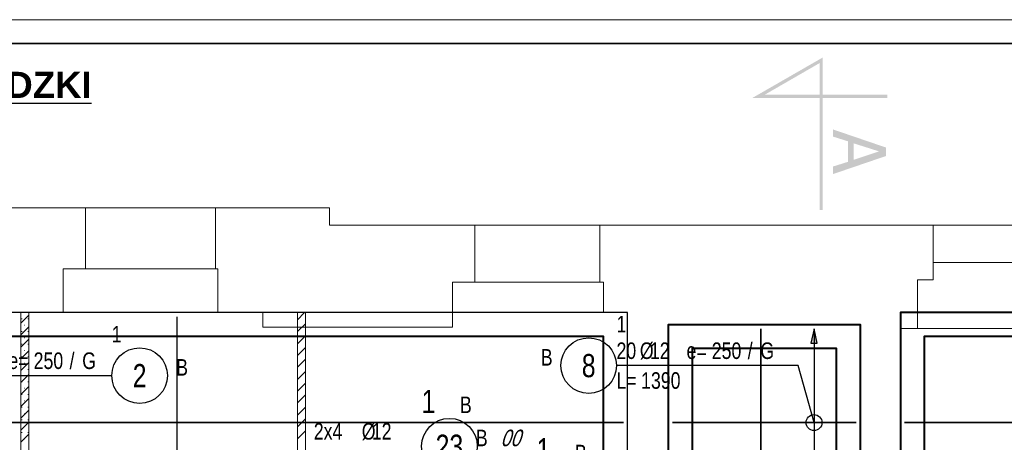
# Model space of a CAD drawing. Header units: millimetres. Extents: x -35363 to 17197, y 5744 to 29461.
# Tile 18 of 29: x -6138 to 1294, y 20374 to 23564. Entities that reach past the tile are written whole.
import ezdxf
from ezdxf.enums import TextEntityAlignment as Align

# ---------------------------------------------------------------- set-up
doc = ezdxf.new("R2010")
doc.units = ezdxf.units.MM
doc.layers.add('BZ_obpp', color=6, linetype='Continuous', plot=False)
doc.layers.add('BZ_pom', color=6, linetype='Continuous', plot=False)
for name, color, linetype in [('BZ_odn', 1, 'Continuous'), ('BZ_opi1', 7, 'Continuous'), ('BZ_opi2', 4, 'Continuous'), ('BZ_P_pow', 101, 'Continuous'), ('BZ_wym', 1, 'Continuous')]:
    doc.layers.add(name, color=color, linetype=linetype)
for name, color, linetype, lineweight in [('Tabele', 7, 'Continuous', 13), ('WB-RAMKA_TABELKA', 33, 'Continuous', 35), ('WB_ŻELBET', 4, 'Continuous', 40)]:
    doc.layers.add(name, color=color, linetype=linetype, lineweight=lineweight)
doc.layers.add('WB-KARTKA', color=251, linetype='Continuous', lineweight=13, plot=False)
doc.styles.add('Arial_01', font='txt')
doc.styles.add('BIKTBG', font='txt', dxfattribs={"width": 0.85})
doc.styles.add('BIKTS', font='bikromsw.shx', dxfattribs={"width": 0.85})
doc.styles.add('BIKWYM', font='bikromsw.shx', dxfattribs={"width": 0.8})
doc.dimstyles.new('BZ_ST_50_mm', dxfattribs={"dimscale": 5, "dimtxt": 25, "dimasz": 1.666667, "dimexe": 24, "dimexo": 0, "dimgap": 0, "dimtad": 0, "dimdec": 1, "dimrnd": 0.5, "dimdsep": 46, "dimtxsty": 'BIKWYM', "dimblk": 'WYM-ST', "dimcen": 0, "dimdle": 20, "dimclrd": 256, "dimclre": 256, "dimclrt": 7, "dimadec": 0, "dimazin": 0, "dimtfac": 0.033333, "dimtdec": 1, "dimtix": 1, "dimtmove": 2, "dimatfit": 3, "dimldrblk": 'WYM-ST', "dimfxl": 0, "dimtvp": 0.8, "dimtolj": 1, "dimtzin": 0, "dimarcsym": 0})

# ---------------------------------------------------------------- blocks, each defined once
blk = doc.blocks.new('Format A1 - wpiecie poziome')
at = {"layer": 'WB-KARTKA', "linetype": 'Continuous'}
blk.add_lwpolyline([(-841, 0), (-841, 594), (0, 594), (0, 0)], close=True, dxfattribs=at)
at = {"layer": 'WB-RAMKA_TABELKA', "linetype": 'Continuous'}
blk.add_lwpolyline([(-816, 6), (-816, 297), (-835, 297), (-835, 588), (-6, 588), (-6, 6), (-816, 6)], dxfattribs=at)
blk = doc.blocks.new('WYM-ST')
blk.add_hatch(color=256).paths.add_polyline_path([(0, 0), (-13, 2.88), (-13, -2.88)])
blk.add_lwpolyline([(0, 0), (-13, 2.88), (-13, -2.88), (0, 0)])
blk = doc.blocks.new('bik_BlkOpPretPow', base_point=(-23.7, 3382.3))
at = {"layer": 'BZ_opi1', "style": 'BIKTS', "width": 0.8}
for tag, p in [('SZTUK', (425.3, 3432.3)), ('PRZEDR_FI', (1030, 3432.3)), ('PRZEKROJ', (1106.2, 3432.3)), ('PRZEDR_E', (1382.4, 3432.3)), ('ROZSTAW', (1572.9, 3432.3)), ('PRZEDR_U', (1844.3, 3432.3)), ('SYMBOL', (1939.6, 3432.3)), ('PRZEDR_L', (38.8, 3207.3)), ('DLUGOSC', (224.5, 3207.3)), ('DLUGOSC_SRD', (586.4, 3207.3)), ('UWAGA', (38.8, 3019.8))]:
    blk.add_attdef(tag, p, '', height=125, dxfattribs=at)
at = {"layer": 'BZ_opi1', "style": 'BIKTS', "width": 0.8, "flags": 3}
for tag in ['GATUNEK', 'PRZEDR_SZT']:
    blk.add_attdef(tag, (2162.8, 2119.8), '', height=125, dxfattribs=at)
at = {"layer": 'BZ_opi2', "style": 'BIKTBG', "width": 0.8}
for tag, p in [('PRZEDR_NR', (38.8, 3432.3)), ('NUMER', (235.8, 3432.3))]:
    blk.add_attdef(tag, p, '', height=175, dxfattribs=at)
at = {"layer": 'BZ_pom', "width": 0.8}
for tag, p, height, style in [('POZYCJA', (2162.8, 3432.3), 175, 'BIKTBG'), ('METODA_L', (2162.8, 3207.3), 125, 'BIKTS')]:
    blk.add_attdef(tag, p, '', height=height, dxfattribs=dict(at, style=style))
at = {"layer": 'BZ_wym', "style": 'BIKTS', "width": 0.8, "flags": 3}
for tag, p in [('TYP_PRETA', (2162.8, 3244.8)), ('ID', (2162.8, 3057.3)), ('ID_C', (2162.8, 2869.8)), ('EURO_KOD', (2162.8, 2682.3)), ('HAK_1', (2162.8, 2494.8)), ('HAK_2', (2162.8, 2307.3)), ('b_atr_0', (2162.8, 2119.8))]:
    blk.add_attdef(tag, p, '', height=125, dxfattribs=at)
blk = doc.blocks.new('*D72')
at = {"layer": 'BZ_odn', "lineweight": -2}
blk.add_line((-142.6, 21222.9), (-142.6, 16351.8), dxfattribs=at)
at = {"layer": 'Defpoints', "color": 0}
for p in [(-142.6, 21231.2), (-142.6, 16343.5), (-142.6, 16343.5)]:
    blk.add_point(p, dxfattribs=at)
at = {"layer": 'BZ_odn', "linetype": 'ByBlock', "lineweight": -2, "xscale": 8.333333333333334, "yscale": 8.333333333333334, "zscale": 8.333333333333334}
for p, rotation in [((-142.6, 21231.2), 90), ((-142.6, 16343.5), 270)]:
    blk.add_blockref('WYM-ST', p, dxfattribs=dict(at, rotation=rotation))
blk = doc.blocks.new('bik_BlkOpPret', base_point=(-3980.7, 20344.6))
at = {"layer": 'BZ_opi1', "style": 'BIKTS', "width": 0.8}
for tag, p in [('SZTUK', (-3918.2, 20394.6)), ('PRZEDR_FI', (-3556.3, 20394.6)), ('PRZEKROJ', (-3480.1, 20394.6)), ('PRZEDR_L', (-3918.2, 20169.6)), ('DLUGOSC', (-3608.7, 20169.6)), ('UWAGA', (-3918.2, 19994.6))]:
    blk.add_attdef(tag, p, '', height=125, dxfattribs=at)
at = {"layer": 'BZ_opi2', "style": 'BIKTBG', "width": 0.8}
blk.add_attdef('NUMER', text='', height=175, dxfattribs=at).set_placement((-2894.5, 20344.6), align=Align.MIDDLE_CENTER)
at = {"layer": 'BZ_pom', "width": 0.8}
for tag, p, height, style in [('POZYCJA', (-3104.5, 20594.6), 175, 'BIKTBG'), ('GATUNEK', (-2815, 20594.6), 125, 'BIKTS'), ('METODA_L', (-2695, 20344.6), 125, 'BIKTS'), ('EURO_KOD', (-2509.2, 20344.6), 125, 'BIKTS')]:
    blk.add_attdef(tag, p, '', height=height, dxfattribs=dict(at, style=style))
at = {"layer": 'BZ_wym', "width": 0.8}
for tag, p, height, style, flags in [('PRZEDR_NR', (-3918.2, 19807.1), 175, 'BIKTBG', 1), ('PRZEDR_SZT', (-3918.2, 19619.6), 125, 'BIKTS', 1), ('TYP_PRETA', (-3918.2, 19432.1), 125, 'BIKTS', 3), ('EURO_KOD_SEGMENTY', (-3618.2, 19244.6), 125, 'BIKTS', 3), ('HAK_1', (-3918.2, 19057.1), 125, 'BIKTS', 3), ('HAK_2', (-3918.2, 18869.6), 125, 'BIKTS', 3), ('ID', (-3918.2, 18682.1), 125, 'BIKTS', 3), ('ID_C', (-3918.2, 18494.6), 125, 'BIKTS', 3), ('b_atr_0', (-3918.2, 18307.1), 125, 'BIKTS', 3)]:
    blk.add_attdef(tag, p, '', height=height, dxfattribs=dict(at, style=style, flags=flags))

msp = doc.modelspace()

# ---------------------------------------------------------------- hatches: boundary and pattern name
for points in [[(-607.84, 22973.01), (-512.63, 22998.4), (-77.84, 23277.69)], [(-512.63, 22998.4), (-77.84, 23277.69), (-100.06, 23236.43)], [(-77.84, 23277.69), (-100.06, 23236.43), (-77.84, 22127.95)], [(-100.06, 23236.43), (-77.84, 22127.66), (-100.06, 22127.66)], [(410.9, 22973.01), (410.9, 22998.4), (-607.84, 22973.01)], [(410.9, 22998.4), (-607.84, 22973.01), (-512.63, 22998.4)], [(401.38, 22535.05), (401.38, 22598.52), (1.5, 22734.99), (1.5, 22681.04), (112.58, 22646.13), (112.58, 22490.62), (157.01, 22630.26), (347.43, 22569.96)], [(401.38, 22535.05), (347.43, 22569.96), (157.01, 22506.49), (157.01, 22630.26), (112.58, 22490.62), (1.5, 22455.71), (1.5, 22398.58)]]:
    msp.add_hatch(color=7).paths.add_polyline_path(points)

# ---------------------------------------------------------------- linework, layer by layer
at = {"color": 7, "linetype": 'Continuous', "lineweight": 9}
for p, q in [((-5641.26, 22143.52), (-6720.3, 22143.52)), ((-4660.6, 22143.52), (-5641.26, 22143.52)), ((-5641.26, 22143.52), (-5641.26, 21683.34)), ((-3800.54, 22143.52), (-4660.6, 22143.52)), ((-4660.6, 22143.52), (-4660.6, 21683.34)), ((-1759.88, 22013.4), (-2702.45, 22013.4)), ((-2702.45, 22013.4), (-2702.45, 21581.79)), ((756.83, 22013.4), (-1759.88, 22013.4)), ((-1759.88, 22013.4), (-1759.88, 21581.79)), ((1727.97, 22013.4), (756.83, 22013.4)), ((756.83, 22013.4), (756.83, 21753.16)), ((756.83, 21730.95), (756.83, 21753.16)), ((756.83, 21730.95), (1727.97, 21730.95)), ((-5619.04, 21683.34), (-5809.46, 21683.34)), ((-5641.26, 21683.34), (-4660.6, 21683.34)), ((-4660.6, 21683.34), (-4641.56, 21683.34)), ((-4641.56, 21353.27), (-4641.56, 21683.34)), ((-2702.45, 21581.79), (-1759.88, 21581.79)), ((-1731.32, 21581.79), (-1759.88, 21581.79)), ((-6161.73, 21353.27), (-6069.7, 21353.27)), ((-6130, 21353.27), (-6130, 17433.81)), ((-6069.7, 21334.23), (-6130, 21273.93)), ((-6069.7, 21353.27), (-6069.7, 17652.79)), ((-5809.46, 21353.27), (-4641.56, 21353.27)), ((-4641.56, 21353.27), (-2870.66, 21353.27)), ((-3987.78, 21353.27), (-4041.73, 21299.32)), ((-4041.73, 21353.27), (-4041.73, 19582.37)), ((-3981.44, 21353.27), (-3981.44, 19582.37)), ((-1550.42, 21353.27), (-1550.42, 16243.69)), ((-6123.65, 21305.67), (-6120.48, 21305.67)), ((-6101.44, 21258.06), (-6098.26, 21258.06)), ((-6076.05, 21305.67), (-6072.87, 21305.67)), ((-3981.44, 21267.58), (-4041.73, 21210.46)), ((-1242.57, 21261.23), (-1242.57, 16313.51)), ((-1242.57, 21261.23), (207.79, 21261.23)), ((207.79, 21261.23), (207.79, 16294.47)), ((207.79, 21261.23), (207.79, 16294.47)), ((-6069.7, 21245.37), (-6130, 21185.07)), ((-6123.65, 21210.46), (-6120.48, 21210.46)), ((-6076.05, 21210.46), (-6072.87, 21210.46)), ((509.28, 21232.67), (509.28, 16272.25)), ((1797.79, 21232.67), (639.4, 21232.67)), ((-6069.7, 21153.33), (-6130, 21093.03)), ((-6123.65, 21115.25), (-6120.48, 21115.25)), ((-6101.44, 21162.85), (-6098.26, 21162.85)), ((-6076.05, 21115.25), (-6072.87, 21115.25)), ((-3981.44, 21178.72), (-4041.73, 21118.42)), ((-6130, 21016.86), (-6130, 21067.64)), ((-6130, 20966.08), (-6130, 21067.64)), ((-6069.7, 21064.47), (-6130, 21004.17)), ((-6101.44, 21067.64), (-6098.26, 21067.64)), ((-6069.7, 21016.86), (-6069.7, 21067.64)), ((-6069.7, 20966.08), (-6069.7, 21067.64)), ((-3981.44, 21089.86), (-4041.73, 21029.56)), ((-4041.73, 21016.86), (-4041.73, 21067.64)), ((-4041.73, 20966.08), (-4041.73, 21067.64)), ((-3981.44, 20966.08), (-3981.44, 21067.64)), ((-3981.44, 21016.86), (-3981.44, 21067.64)), ((-6069.7, 20975.61), (-6130, 20915.31)), ((-6123.65, 21020.04), (-6120.48, 21020.04)), ((-6101.44, 20972.43), (-6098.26, 20972.43)), ((-6076.05, 21020.04), (-6072.87, 21020.04)), ((-3981.44, 21001), (-4041.73, 20940.7)), ((-6069.7, 20886.74), (-6130, 20826.44)), ((-6123.65, 20924.83), (-6120.48, 20924.83)), ((-6076.05, 20924.83), (-6072.87, 20924.83)), ((-3981.44, 20908.96), (-4041.73, 20848.66)), ((-6123.65, 20829.62), (-6120.48, 20829.62)), ((-6101.44, 20877.22), (-6098.26, 20877.22)), ((-6076.05, 20829.62), (-6072.87, 20829.62)), ((-3981.44, 20820.1), (-4041.73, 20759.8)), ((-6069.7, 20794.71), (-6130, 20734.41)), ((-6123.65, 20734.41), (-6120.48, 20734.41)), ((-6101.44, 20782.01), (-6098.26, 20782.01)), ((-6076.05, 20734.41), (-6072.87, 20734.41)), ((-6069.7, 20705.85), (-6130, 20645.55)), ((-6101.44, 20686.8), (-6098.26, 20686.8)), ((-3981.44, 20731.23), (-4041.73, 20670.94)), ((-6069.7, 20616.98), (-6130, 20556.68)), ((-6123.65, 20639.2), (-6120.48, 20639.2)), ((-6101.44, 20591.59), (-6098.26, 20591.59)), ((-6076.05, 20639.2), (-6072.87, 20639.2)), ((-3981.44, 20639.2), (-4041.73, 20578.9)), ((-6069.7, 20524.95), (-6130, 20464.65)), ((-6123.65, 20543.99), (-6120.48, 20543.99)), ((-6076.05, 20543.99), (-6072.87, 20543.99)), ((-3981.44, 20550.34), (-4041.73, 20490.04)), ((-6123.65, 20448.78), (-6120.48, 20448.78)), ((-6101.44, 20496.38), (-6098.26, 20496.38)), ((-6076.05, 20448.78), (-6072.87, 20448.78)), ((-3981.44, 20461.47), (-4041.73, 20401.17)), ((-6069.7, 20436.08), (-6130, 20375.79)), ((-6101.44, 20401.17), (-6098.26, 20401.17))]:
    msp.add_line(p, q, dxfattribs=at)
at = {"color": 7, "linetype": 'Continuous', "lineweight": 5}
for p, q in [((-6069.7, 21353.27), (-6069.7, 21277.1)), ((-6069.7, 21248.54), (-6069.7, 21127.94)), ((-6069.7, 21096.2), (-6069.7, 20978.78)), ((-6069.7, 20947.04), (-6069.7, 20826.44)), ((-6069.7, 20797.88), (-6069.7, 20677.28)), ((-3981.44, 20182.19), (-3981.44, 20782.01)), ((-6069.7, 20648.72), (-6069.7, 20528.12)), ((-6069.7, 20496.38), (-6069.7, 20378.96))]:
    msp.add_line(p, q, dxfattribs=at)
at = {"color": 7, "linetype": 'Continuous', "lineweight": 9}
for points in [[(-2702.45, 22013.4), (-3800.54, 22013.4), (-3800.54, 22143.52)], [(509.28, 21232.67), (639.4, 21232.67), (639.4, 21600.83), (756.83, 21600.83), (756.83, 21730.95)], [(-6069.7, 21353.27), (-5809.46, 21353.27), (-5809.46, 21683.34)], [(-2870.66, 21353.27), (-2870.66, 21581.79), (-2702.45, 21581.79)], [(-1731.32, 21581.79), (-1731.32, 21353.27), (-1550.42, 21353.27)], [(-4301.97, 21353.27), (-4301.97, 21242.19), (-2870.66, 21242.19)], [(-1731.32, 21353.27), (-2870.66, 21353.27), (-2870.66, 21242.19)]]:
    msp.add_lwpolyline(points, dxfattribs=at)
at = {"layer": 'BZ_obpp'}
msp.add_lwpolyline([(-4762.15, 16192.91), (-1550.42, 16192.91), (-1550.42, 21353.27), (-7989.76, 21353.27), (-7989.76, 16192.91), (-5660.3, 16192.91)], close=True, dxfattribs=at)
at = {"layer": 'BZ_obpp', "color": 2}
for points in [[(8795.69, 21353.27), (509.28, 21353.27), (509.28, 16272.25), (8795.69, 16272.25)], [(-1242.57, 16313.51), (207.79, 16313.51), (207.79, 21261.23), (-1242.57, 21261.23)]]:
    msp.add_lwpolyline(points, close=True, dxfattribs=at)
at = {"layer": 'BZ_odn'}
for centre, radius in [((-1843.43, 20953.09), 210), ((-5232.83, 20877.42), 210), ((-2894.49, 20344.59), 210), ((-142.57, 20522.91), 60)]:
    msp.add_circle(centre, radius, dxfattribs=at)
at = {"layer": 'BZ_P_pow', "const_width": 12}
for points in [[(-4950.39, 21323.27), (-4950.39, 16222.91)], [(-1580.42, 20522.91), (-7959.76, 20522.91)]]:
    msp.add_lwpolyline(points, dxfattribs=at)
at = {"layer": 'BZ_P_pow', "color": 2, "const_width": 12}
for points in [[(-543.32, 16343.51), (-543.32, 21231.23)], [(177.79, 20522.91), (-1212.57, 20522.91)], [(539.28, 20522.91), (8765.69, 20522.91)]]:
    msp.add_lwpolyline(points, dxfattribs=at)
at = {"layer": 'WB_ŻELBET'}
for points in [[(2517.31, 16272.25), (8795.69, 16272.25), (8795.69, 21353.27), (509.28, 21353.27), (509.28, 16272.25), (1157.61, 16272.25)], [(-100.06, 16313.51), (207.79, 16313.51), (207.79, 21261.23), (-1242.57, 21261.23), (-1242.57, 16313.51), (-995.03, 16313.51)], [(-100.06, 16313.51), (207.79, 16313.51), (207.79, 21261.23), (-1242.57, 21261.23), (-1242.57, 16313.51), (-995.03, 16313.51)], [(-4762.15, 16372.91), (-1730.42, 16372.91), (-1730.42, 21173.27), (-7809.76, 21173.27), (-7809.76, 16372.91), (-5660.3, 16372.91)], [(2337.31, 16452.25), (8615.69, 16452.25), (8615.69, 21173.27), (689.28, 21173.27), (689.28, 16452.25), (1337.61, 16452.25)], [(-100.06, 16493.51), (27.79, 16493.51), (27.79, 21081.23), (-1062.57, 21081.23), (-1062.57, 16493.51), (-995.03, 16493.51)]]:
    msp.add_lwpolyline(points, dxfattribs=at)

# ---------------------------------------------------------------- block references
ref = msp.add_blockref('bik_BlkOpPretPow', (-262, 20953.09))
ref.add_attrib('NUMER', '8', dxfattribs={"layer": 'BZ_opi2', "height": 175, "style": 'BIKTBG', "width": 0.8}).set_placement((-1843.43, 20953.09), align=Align.MIDDLE_CENTER)
ref.add_attrib('POZYCJA', '1', (-1633.43, 21203.09), dxfattribs={"layer": 'BZ_pom', "height": 125, "style": 'BIKTS', "width": 0.8})
ref.add_attrib('SZTUK', '20', (-1633.43, 21003.09), dxfattribs={"layer": 'BZ_opi1', "height": 125, "style": 'BIKTS', "width": 0.8})
ref.add_attrib('PRZEKROJ', '12', (-1381.05, 21003.09), dxfattribs={"layer": 'BZ_opi1', "height": 125, "style": 'BIKTS', "width": 0.8})
ref.add_attrib('DLUGOSC', '1390', (-1447.72, 20778.09), dxfattribs={"layer": 'BZ_opi1', "height": 125, "style": 'BIKTS', "width": 0.8})
ref.add_attrib('METODA_L', 'B', (-2204.86, 20953.09), dxfattribs={"layer": 'BZ_pom', "height": 125, "style": 'BIKTS', "width": 0.8})
ref.add_attrib('PRZEDR_FI', '%%c', (-1457.24, 21003.09), dxfattribs={"layer": 'BZ_opi1', "height": 125, "style": 'BIKTS', "width": 0.8})
ref.add_attrib('PRZEDR_L', 'L=', (-1633.43, 20778.09), dxfattribs={"layer": 'BZ_opi1', "height": 125, "style": 'BIKTS', "width": 0.8})
ref.add_attrib('PRZEDR_E', 'e=', (-1104.86, 21003.09), dxfattribs={"layer": 'BZ_opi1', "height": 125, "style": 'BIKTS', "width": 0.8})
ref.add_attrib('ROZSTAW', '250', (-914.39, 21003.09), dxfattribs={"layer": 'BZ_opi1', "height": 125, "style": 'BIKTS', "width": 0.8})
ref.add_attrib('PRZEDR_U', '/', (-642.96, 21003.09), dxfattribs={"layer": 'BZ_opi1', "height": 125, "style": 'BIKTS', "width": 0.8})
ref.add_attrib('SYMBOL', 'G', (-547.72, 21003.09), dxfattribs={"layer": 'BZ_opi1', "height": 125, "style": 'BIKTS', "width": 0.8})
ref = msp.add_blockref('bik_BlkOpPretPow', (-6785.69, 20877.42))
ref.add_attrib('NUMER', '2', dxfattribs={"layer": 'BZ_opi2', "height": 175, "style": 'BIKTBG', "width": 0.8}).set_placement((-5232.83, 20877.42), align=Align.MIDDLE_CENTER)
ref.add_attrib('POZYCJA', '1', (-5442.83, 21127.42), dxfattribs={"layer": 'BZ_pom', "height": 125, "style": 'BIKTS', "width": 0.8})
ref.add_attrib('SZTUK', '21', (-6723.19, 20927.42), dxfattribs={"layer": 'BZ_opi1', "height": 125, "style": 'BIKTS', "width": 0.8})
ref.add_attrib('PRZEKROJ', '12', (-6499.38, 20927.42), dxfattribs={"layer": 'BZ_opi1', "height": 125, "style": 'BIKTS', "width": 0.8})
ref.add_attrib('DLUGOSC', '6379', (-6537.47, 20702.42), dxfattribs={"layer": 'BZ_opi1', "height": 125, "style": 'BIKTS', "width": 0.8})
ref.add_attrib('METODA_L', 'B', (-4957.11, 20877.42), dxfattribs={"layer": 'BZ_pom', "height": 125, "style": 'BIKTS', "width": 0.8})
ref.add_attrib('PRZEDR_FI', '%%c', (-6575.57, 20927.42), dxfattribs={"layer": 'BZ_opi1', "height": 125, "style": 'BIKTS', "width": 0.8})
ref.add_attrib('PRZEDR_L', 'L=', (-6723.19, 20702.42), dxfattribs={"layer": 'BZ_opi1', "height": 125, "style": 'BIKTS', "width": 0.8})
ref.add_attrib('PRZEDR_E', 'e=', (-6223.19, 20927.42), dxfattribs={"layer": 'BZ_opi1', "height": 125, "style": 'BIKTS', "width": 0.8})
ref.add_attrib('ROZSTAW', '250', (-6032.71, 20927.42), dxfattribs={"layer": 'BZ_opi1', "height": 125, "style": 'BIKTS', "width": 0.8})
ref.add_attrib('PRZEDR_U', '/', (-5761.28, 20927.42), dxfattribs={"layer": 'BZ_opi1', "height": 125, "style": 'BIKTS', "width": 0.8})
ref.add_attrib('SYMBOL', 'G', (-5666.04, 20927.42), dxfattribs={"layer": 'BZ_opi1', "height": 125, "style": 'BIKTS', "width": 0.8})
ref = msp.add_blockref('bik_BlkOpPret', (-3980.68, 20344.59))
ref.add_attrib('NUMER', '23', dxfattribs={"layer": 'BZ_opi2', "height": 175, "style": 'BIKTBG', "width": 0.8}).set_placement((-2894.49, 20344.59), align=Align.MIDDLE_CENTER)
ref.add_attrib('POZYCJA', '1', (-3104.49, 20594.59), dxfattribs={"layer": 'BZ_pom', "height": 175, "style": 'BIKTBG', "width": 0.8})
ref.add_attrib('SZTUK', '2x4', (-3918.18, 20394.59), dxfattribs={"layer": 'BZ_opi1', "height": 125, "style": 'BIKTS', "width": 0.8})
ref.add_attrib('GATUNEK', 'B', (-2814.98, 20594.59), dxfattribs={"layer": 'BZ_pom', "height": 125, "style": 'BIKTS', "width": 0.8})
ref.add_attrib('PRZEKROJ', '12', (-3480.08, 20394.59), dxfattribs={"layer": 'BZ_opi1', "height": 125, "style": 'BIKTS', "width": 0.8})
ref.add_attrib('DLUGOSC', '2860', (-3608.65, 20169.59), dxfattribs={"layer": 'BZ_opi1', "height": 125, "style": 'BIKTS', "width": 0.8})
ref.add_attrib('METODA_L', 'B', (-2694.96, 20344.59), dxfattribs={"layer": 'BZ_pom', "height": 125, "style": 'BIKTS', "width": 0.8})
ref.add_attrib('PRZEDR_FI', '%%c', (-3556.27, 20394.59), dxfattribs={"layer": 'BZ_opi1', "height": 125, "style": 'BIKTS', "width": 0.8})
ref.add_attrib('PRZEDR_L', 'L=', (-3918.18, 20169.59), dxfattribs={"layer": 'BZ_opi1', "height": 125, "style": 'BIKTS', "width": 0.8})
ref.add_attrib('EURO_KOD', '00', (-2509.25, 20344.59), dxfattribs={"layer": 'BZ_pom', "height": 125, "style": 'BIKTS', "oblique": 18, "width": 0.8})
ref = msp.add_blockref('bik_BlkOpPret', (-3113.06, 19980.59))
ref.add_attrib('NUMER', '24', dxfattribs={"layer": 'BZ_opi2', "height": 175, "style": 'BIKTBG', "width": 0.8}).set_placement((-2026.87, 19980.59), align=Align.MIDDLE_CENTER)
ref.add_attrib('POZYCJA', '1', (-2236.87, 20230.59), dxfattribs={"layer": 'BZ_pom', "height": 175, "style": 'BIKTBG', "width": 0.8})
ref.add_attrib('SZTUK', '2x4', (-3050.56, 20030.59), dxfattribs={"layer": 'BZ_opi1', "height": 125, "style": 'BIKTS', "width": 0.8})
ref.add_attrib('GATUNEK', 'B', (-1947.36, 20230.59), dxfattribs={"layer": 'BZ_pom', "height": 125, "style": 'BIKTS', "width": 0.8})
ref.add_attrib('PRZEKROJ', '12', (-2612.47, 20030.59), dxfattribs={"layer": 'BZ_opi1', "height": 125, "style": 'BIKTS', "width": 0.8})
ref.add_attrib('DLUGOSC', '1232', (-2741.04, 19805.59), dxfattribs={"layer": 'BZ_opi1', "height": 125, "style": 'BIKTS', "width": 0.8})
ref.add_attrib('METODA_L', 'B', (-1827.35, 19980.59), dxfattribs={"layer": 'BZ_pom', "height": 125, "style": 'BIKTS', "width": 0.8})
ref.add_attrib('PRZEDR_FI', '%%c', (-2688.66, 20030.59), dxfattribs={"layer": 'BZ_opi1', "height": 125, "style": 'BIKTS', "width": 0.8})
ref.add_attrib('PRZEDR_L', 'L=', (-3050.56, 19805.59), dxfattribs={"layer": 'BZ_opi1', "height": 125, "style": 'BIKTS', "width": 0.8})
ref.add_attrib('EURO_KOD', '00', (-1641.63, 19980.59), dxfattribs={"layer": 'BZ_pom', "height": 125, "style": 'BIKTS', "oblique": 18, "width": 0.8})
at = {"layer": 'WB-RAMKA_TABELKA', "linetype": 'Continuous', "xscale": 30, "yscale": 30, "zscale": 30}
msp.add_blockref('Format A1 - wpiecie poziome', (15096.83, 5743.53), dxfattribs=at)

# ---------------------------------------------------------------- texts
at = {"layer": 'Tabele', "color": 1, "lineweight": -3, "insert": (-9639.95, 23170.38), "char_height": 197.4075, "width": 6369.5089, "attachment_point": 1, "style": 'Arial_01'}
msp.add_mtext('{\\L\\fArial|b1|i0|c238|p34;ZBROJENIE PŁYTY POSADZKI}', dxfattribs=at)

# ---------------------------------------------------------------- dimensions: what is measured, and where the dimension line sits
at = {"layer": 'BZ_odn'}
dim = msp.add_aligned_dim(p1=(-142.57, 21231.23), p2=(-142.57, 16343.51), distance=0, text=' ', dimstyle='BZ_ST_50_mm', override={"dimexe": 0, "dimdle": 0, "dimse1": 1, "dimse2": 1}, dxfattribs=at)
dim.commit()
dim.dimension.update_dxf_attribs({"geometry": '*D72', "text_midpoint": (-142.57, 18787.37)})

# ---------------------------------------------------------------- leaders
at = {"layer": 'BZ_odn', "has_arrowhead": 0}
for points in [[(-142.57, 20522.91), (-262, 20953.09), (-1633.43, 20953.09)], [(-7216.9, 20522.91), (-6785.69, 20877.42), (-5442.83, 20877.42)]]:
    msp.add_leader(points, dimstyle='BZ_ST_50_mm', dxfattribs=at)

doc.saveas('drawing.dxf')
